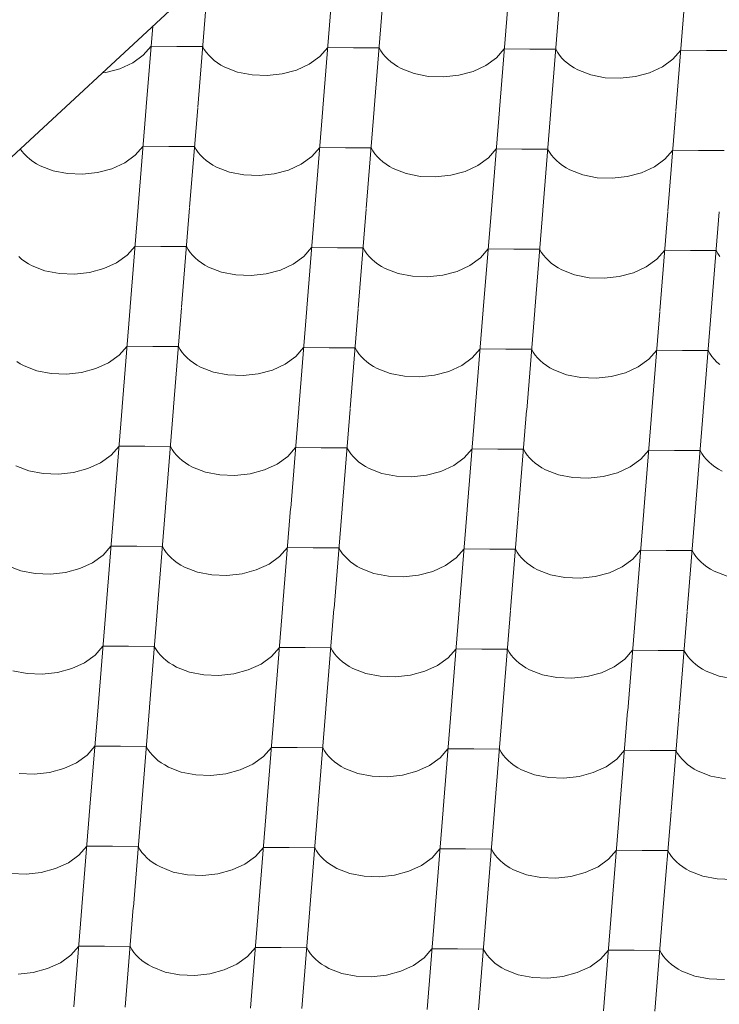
# Model space of a CAD drawing. Header units: millimetres. Extents: x -124639 to 133188, y -48358 to 76648.
# Tile 22 of 49: x 3142 to 3795, y 9013 to 9932. Entities that reach past the tile are written whole.
import ezdxf

# ---------------------------------------------------------------- set-up
doc = ezdxf.new("R2010")
doc.units = ezdxf.units.MM
doc.header["$MEASUREMENT"] = 0
doc.layers.add('Konstrukce - střechy a skořepiny', color=7, linetype='Continuous')
doc.layers.add('Výplně - Povrchové', color=7, linetype='Continuous')

# ---------------------------------------------------------------- blocks, each defined once
blk = doc.blocks.new('*X2')
at = {"layer": 'Výplně - Povrchové', "color": 7, "linetype": 'Continuous', "lineweight": 13}
for p, q in [((3315.56, 9943.16), (3308.09, 9850.22)), ((3432.28, 9942.27), (3424.8, 9849.32)), ((3480.21, 9941.9), (3472.73, 9848.96)), ((3596.92, 9941.01), (3589.44, 9848.06)), ((3644.85, 9940.64), (3637.38, 9847.69)), ((3761.56, 9939.75), (3754.09, 9846.8)), ((3266.22, 9925.98), (3260.16, 9850.59)), ((3257.38, 9898.91), (3264.71, 9907.27)), ((3288.68, 9907.08), (3264.71, 9907.27)), ((3312.65, 9906.9), (3288.68, 9907.08)), ((3312.65, 9906.9), (3314.24, 9904.09)), ((3314.24, 9904.09), (3316.14, 9901.37)), ((3422.03, 9897.65), (3429.36, 9906.01)), ((3453.32, 9905.82), (3429.36, 9906.01)), ((3477.29, 9905.64), (3453.32, 9905.82)), ((3477.29, 9905.64), (3478.89, 9902.82)), ((3478.89, 9902.82), (3480.78, 9900.1)), ((3586.67, 9896.39), (3594, 9904.75)), ((3617.97, 9904.56), (3594, 9904.75)), ((3641.94, 9904.38), (3617.97, 9904.56)), ((3641.94, 9904.38), (3643.53, 9901.56)), ((3751.32, 9895.12), (3758.65, 9903.48)), ((3782.61, 9903.3), (3758.65, 9903.48)), ((3806.58, 9903.12), (3782.61, 9903.3)), ((3247.52, 9891.79), (3257.38, 9898.91)), ((3316.14, 9901.37), (3318.33, 9898.75)), ((3318.33, 9898.75), (3320.81, 9896.26)), ((3320.81, 9896.26), (3323.56, 9893.9)), ((3323.56, 9893.9), (3326.56, 9891.7)), ((3412.16, 9890.53), (3422.03, 9897.65)), ((3480.78, 9900.1), (3482.98, 9897.49)), ((3482.98, 9897.49), (3485.46, 9895)), ((3485.46, 9895), (3488.2, 9892.64)), ((3576.81, 9889.26), (3586.67, 9896.39)), ((3643.53, 9901.56), (3645.43, 9898.84)), ((3645.43, 9898.84), (3647.62, 9896.23)), ((3647.62, 9896.23), (3650.1, 9893.74)), ((3650.1, 9893.74), (3652.85, 9891.38)), ((3741.45, 9888), (3751.32, 9895.12)), ((3222.28, 9882.63), (3235.61, 9886.27)), ((3235.61, 9886.27), (3247.52, 9891.79)), ((3326.56, 9891.7), (3329.8, 9889.64)), ((3329.8, 9889.64), (3333.27, 9887.76)), ((3333.27, 9887.76), (3345.31, 9883.08)), ((3386.93, 9881.37), (3400.26, 9885.01)), ((3400.26, 9885.01), (3412.16, 9890.53)), ((3488.2, 9892.64), (3491.2, 9890.43)), ((3491.2, 9890.43), (3494.45, 9888.38)), ((3494.45, 9888.38), (3497.91, 9886.5)), ((3497.91, 9886.5), (3509.96, 9881.82)), ((3564.9, 9883.75), (3576.81, 9889.26)), ((3652.85, 9891.38), (3655.85, 9889.17)), ((3655.85, 9889.17), (3659.09, 9887.12)), ((3659.09, 9887.12), (3662.56, 9885.24)), ((3662.56, 9885.24), (3674.6, 9880.56)), ((3729.55, 9882.48), (3741.45, 9888)), ((3219.09, 9882.28), (3222.28, 9882.63)), ((3345.31, 9883.08), (3358.74, 9880.38)), ((3358.74, 9880.38), (3372.85, 9879.8)), ((3372.85, 9879.8), (3386.93, 9881.37)), ((3509.96, 9881.82), (3523.38, 9879.12)), ((3523.38, 9879.12), (3537.49, 9878.54)), ((3537.49, 9878.54), (3551.57, 9880.11)), ((3551.57, 9880.11), (3564.9, 9883.75)), ((3674.6, 9880.56), (3688.02, 9877.86)), ((3688.02, 9877.86), (3702.14, 9877.28)), ((3702.14, 9877.28), (3716.22, 9878.85)), ((3716.22, 9878.85), (3729.55, 9882.48)), ((3260.13, 9850.25), (3252.65, 9757.3)), ((3308.06, 9849.88), (3300.58, 9756.94)), ((3424.77, 9848.99), (3417.3, 9756.04)), ((3472.7, 9848.62), (3465.23, 9755.68)), ((3589.42, 9847.73), (3581.94, 9754.78)), ((3637.35, 9847.36), (3629.87, 9754.41)), ((3754.06, 9846.46), (3746.59, 9753.52)), ((3142.6, 9811.35), (3143.99, 9809.35)), ((3249.88, 9805.63), (3257.21, 9813.99)), ((3281.18, 9813.8), (3257.21, 9813.99)), ((3305.14, 9813.62), (3281.18, 9813.8)), ((3305.14, 9813.62), (3306.74, 9810.81)), ((3306.74, 9810.81), (3308.64, 9808.08)), ((3414.53, 9804.37), (3421.86, 9812.73)), ((3445.82, 9812.54), (3421.86, 9812.73)), ((3469.79, 9812.36), (3445.82, 9812.54)), ((3469.79, 9812.36), (3471.38, 9809.54)), ((3579.17, 9803.1), (3586.5, 9811.46)), ((3610.47, 9811.28), (3586.5, 9811.46)), ((3634.43, 9811.1), (3610.47, 9811.28)), ((3634.43, 9811.1), (3636.03, 9808.28)), ((3143.99, 9809.35), (3146.19, 9806.73)), ((3146.19, 9806.73), (3148.66, 9804.24)), ((3148.66, 9804.24), (3151.41, 9801.89)), ((3151.41, 9801.89), (3154.41, 9799.68)), ((3240.01, 9798.51), (3249.88, 9805.63)), ((3308.64, 9808.08), (3310.83, 9805.47)), ((3310.83, 9805.47), (3313.31, 9802.98)), ((3313.31, 9802.98), (3316.05, 9800.62)), ((3404.66, 9797.25), (3414.53, 9804.37)), ((3471.38, 9809.54), (3473.28, 9806.82)), ((3473.28, 9806.82), (3475.48, 9804.21)), ((3475.48, 9804.21), (3477.95, 9801.72)), ((3477.95, 9801.72), (3480.7, 9799.36)), ((3569.3, 9795.98), (3579.17, 9803.1)), ((3636.03, 9808.28), (3637.93, 9805.56)), ((3637.93, 9805.56), (3640.12, 9802.95)), ((3640.12, 9802.95), (3642.6, 9800.46)), ((3733.95, 9794.72), (3743.82, 9801.84)), ((3743.82, 9801.84), (3751.15, 9810.2)), ((3775.11, 9810.02), (3751.15, 9810.2)), ((3799.08, 9809.84), (3775.11, 9810.02)), ((3154.41, 9799.68), (3157.65, 9797.63)), ((3157.65, 9797.63), (3161.12, 9795.74)), ((3161.12, 9795.74), (3173.17, 9791.06)), ((3214.78, 9789.35), (3228.11, 9792.99)), ((3228.11, 9792.99), (3240.01, 9798.51)), ((3316.05, 9800.62), (3319.06, 9798.41)), ((3319.06, 9798.41), (3322.3, 9796.36)), ((3322.3, 9796.36), (3325.76, 9794.48)), ((3325.76, 9794.48), (3337.81, 9789.8)), ((3392.75, 9791.73), (3404.66, 9797.25)), ((3480.7, 9799.36), (3483.7, 9797.15)), ((3483.7, 9797.15), (3486.94, 9795.1)), ((3486.94, 9795.1), (3490.41, 9793.22)), ((3490.41, 9793.22), (3502.46, 9788.54)), ((3557.4, 9790.46), (3569.3, 9795.98)), ((3642.6, 9800.46), (3645.34, 9798.1)), ((3645.34, 9798.1), (3648.35, 9795.89)), ((3648.35, 9795.89), (3651.59, 9793.84)), ((3651.59, 9793.84), (3655.05, 9791.96)), ((3655.05, 9791.96), (3667.1, 9787.28)), ((3722.04, 9789.2), (3733.95, 9794.72)), ((3173.17, 9791.06), (3186.59, 9788.36)), ((3186.59, 9788.36), (3200.7, 9787.78)), ((3200.7, 9787.78), (3214.78, 9789.35)), ((3337.81, 9789.8), (3351.23, 9787.1)), ((3351.23, 9787.1), (3365.34, 9786.52)), ((3365.34, 9786.52), (3379.42, 9788.09)), ((3379.42, 9788.09), (3392.75, 9791.73)), ((3502.46, 9788.54), (3515.88, 9785.84)), ((3515.88, 9785.84), (3529.99, 9785.26)), ((3529.99, 9785.26), (3544.07, 9786.83)), ((3544.07, 9786.83), (3557.4, 9790.46)), ((3667.1, 9787.28), (3680.52, 9784.58)), ((3680.52, 9784.58), (3694.63, 9784)), ((3694.63, 9784), (3708.71, 9785.57)), ((3708.71, 9785.57), (3722.04, 9789.2)), ((3252.63, 9756.97), (3245.15, 9664.02)), ((3300.56, 9756.6), (3293.08, 9663.66)), ((3417.27, 9755.71), (3409.8, 9662.76)), ((3465.2, 9755.34), (3457.73, 9662.39)), ((3581.92, 9754.45), (3574.44, 9661.5)), ((3629.85, 9754.08), (3622.37, 9661.13)), ((3746.56, 9753.18), (3739.09, 9660.24)), ((3794.49, 9752.82), (3787.02, 9659.87)), ((3242.38, 9712.35), (3249.71, 9720.71)), ((3273.68, 9720.52), (3249.71, 9720.71)), ((3297.64, 9720.34), (3273.68, 9720.52)), ((3297.64, 9720.34), (3299.24, 9717.52)), ((3407.02, 9711.09), (3414.35, 9719.45)), ((3438.32, 9719.26), (3414.35, 9719.45)), ((3462.29, 9719.08), (3438.32, 9719.26)), ((3462.29, 9719.08), (3463.88, 9716.26)), ((3141.16, 9710.96), (3143.91, 9708.6)), ((3232.51, 9705.23), (3242.38, 9712.35)), ((3299.24, 9717.52), (3301.14, 9714.8)), ((3301.14, 9714.8), (3303.33, 9712.19)), ((3303.33, 9712.19), (3305.81, 9709.7)), ((3305.81, 9709.7), (3308.55, 9707.34)), ((3397.16, 9703.96), (3407.02, 9711.09)), ((3463.88, 9716.26), (3465.78, 9713.54)), ((3465.78, 9713.54), (3467.97, 9710.93)), ((3467.97, 9710.93), (3470.45, 9708.44)), ((3561.8, 9702.7), (3571.67, 9709.82)), ((3571.67, 9709.82), (3579, 9718.18)), ((3602.97, 9718), (3579, 9718.18)), ((3626.93, 9717.82), (3602.97, 9718)), ((3626.93, 9717.82), (3628.53, 9715)), ((3628.53, 9715), (3630.43, 9712.28)), ((3630.43, 9712.28), (3632.62, 9709.67)), ((3632.62, 9709.67), (3635.1, 9707.18)), ((3736.31, 9708.56), (3743.64, 9716.92)), ((3767.61, 9716.74), (3743.64, 9716.92)), ((3791.58, 9716.55), (3767.61, 9716.74)), ((3791.58, 9716.55), (3793.17, 9713.74)), ((3793.17, 9713.74), (3795.07, 9711.02)), ((3143.91, 9708.6), (3146.91, 9706.4)), ((3146.91, 9706.4), (3150.15, 9704.34)), ((3150.15, 9704.34), (3153.62, 9702.46)), ((3153.62, 9702.46), (3165.66, 9697.78)), ((3220.61, 9699.71), (3232.51, 9705.23)), ((3308.55, 9707.34), (3311.55, 9705.13)), ((3311.55, 9705.13), (3314.8, 9703.08)), ((3314.8, 9703.08), (3318.26, 9701.2)), ((3318.26, 9701.2), (3330.31, 9696.52)), ((3385.25, 9698.45), (3397.16, 9703.96)), ((3470.45, 9708.44), (3473.2, 9706.08)), ((3473.2, 9706.08), (3476.2, 9703.87)), ((3476.2, 9703.87), (3479.44, 9701.82)), ((3479.44, 9701.82), (3482.91, 9699.94)), ((3549.9, 9697.18), (3561.8, 9702.7)), ((3635.1, 9707.18), (3637.84, 9704.82)), ((3637.84, 9704.82), (3640.84, 9702.61)), ((3640.84, 9702.61), (3644.09, 9700.56)), ((3644.09, 9700.56), (3647.55, 9698.68)), ((3714.54, 9695.92), (3726.45, 9701.44)), ((3726.45, 9701.44), (3736.31, 9708.56)), ((3165.66, 9697.78), (3179.09, 9695.08)), ((3179.09, 9695.08), (3193.2, 9694.5)), ((3193.2, 9694.5), (3207.28, 9696.07)), ((3207.28, 9696.07), (3220.61, 9699.71)), ((3330.31, 9696.52), (3343.73, 9693.82)), ((3343.73, 9693.82), (3357.84, 9693.24)), ((3357.84, 9693.24), (3371.92, 9694.81)), ((3371.92, 9694.81), (3385.25, 9698.45)), ((3482.91, 9699.94), (3494.95, 9695.26)), ((3494.95, 9695.26), (3508.38, 9692.56)), ((3508.38, 9692.56), (3522.49, 9691.98)), ((3522.49, 9691.98), (3536.57, 9693.55)), ((3536.57, 9693.55), (3549.9, 9697.18)), ((3647.55, 9698.68), (3659.6, 9694)), ((3659.6, 9694), (3673.02, 9691.3)), ((3673.02, 9691.3), (3687.13, 9690.72)), ((3687.13, 9690.72), (3701.21, 9692.29)), ((3701.21, 9692.29), (3714.54, 9695.92)), ((3245.12, 9663.69), (3237.65, 9570.74)), ((3293.06, 9663.32), (3285.58, 9570.38)), ((3409.77, 9662.43), (3402.29, 9569.48)), ((3457.7, 9662.06), (3450.23, 9569.11)), ((3574.41, 9661.16), (3566.94, 9568.22)), ((3622.35, 9660.8), (3614.87, 9567.85)), ((3739.06, 9659.9), (3731.58, 9566.96)), ((3786.99, 9659.54), (3779.52, 9566.59)), ((3234.88, 9619.07), (3242.21, 9627.43)), ((3266.17, 9627.24), (3242.21, 9627.43)), ((3290.14, 9627.06), (3266.17, 9627.24)), ((3290.14, 9627.06), (3291.73, 9624.24)), ((3225.01, 9611.95), (3234.88, 9619.07)), ((3291.73, 9624.24), (3293.63, 9621.52)), ((3293.63, 9621.52), (3295.83, 9618.91)), ((3295.83, 9618.91), (3298.3, 9616.42)), ((3389.65, 9610.68), (3399.52, 9617.8)), ((3399.52, 9617.8), (3406.85, 9626.16)), ((3430.82, 9625.98), (3406.85, 9626.16)), ((3454.78, 9625.8), (3430.82, 9625.98)), ((3454.78, 9625.8), (3456.38, 9622.98)), ((3456.38, 9622.98), (3458.28, 9620.26)), ((3458.28, 9620.26), (3460.47, 9617.65)), ((3460.47, 9617.65), (3462.95, 9615.16)), ((3564.17, 9616.54), (3571.5, 9624.9)), ((3595.46, 9624.72), (3571.5, 9624.9)), ((3619.43, 9624.54), (3595.46, 9624.72)), ((3619.43, 9624.54), (3621.02, 9621.72)), ((3621.02, 9621.72), (3622.92, 9619)), ((3622.92, 9619), (3625.12, 9616.39)), ((3728.81, 9615.28), (3736.14, 9623.64)), ((3760.11, 9623.46), (3736.14, 9623.64)), ((3784.07, 9623.27), (3760.11, 9623.46)), ((3784.07, 9623.27), (3785.67, 9620.46)), ((3785.67, 9620.46), (3787.57, 9617.74)), ((3787.57, 9617.74), (3789.76, 9615.13)), ((3139.41, 9613.11), (3142.65, 9611.06)), ((3142.65, 9611.06), (3146.11, 9609.18)), ((3146.11, 9609.18), (3158.16, 9604.5)), ((3213.11, 9606.43), (3225.01, 9611.95)), ((3298.3, 9616.42), (3301.05, 9614.06)), ((3301.05, 9614.06), (3304.05, 9611.85)), ((3304.05, 9611.85), (3307.29, 9609.8)), ((3307.29, 9609.8), (3310.76, 9607.92)), ((3377.75, 9605.16), (3389.65, 9610.68)), ((3462.95, 9615.16), (3465.7, 9612.8)), ((3465.7, 9612.8), (3468.7, 9610.59)), ((3468.7, 9610.59), (3471.94, 9608.54)), ((3471.94, 9608.54), (3475.4, 9606.66)), ((3542.4, 9603.9), (3554.3, 9609.42)), ((3554.3, 9609.42), (3564.17, 9616.54)), ((3625.12, 9616.39), (3627.59, 9613.9)), ((3627.59, 9613.9), (3630.34, 9611.54)), ((3630.34, 9611.54), (3633.34, 9609.33)), ((3633.34, 9609.33), (3636.58, 9607.28)), ((3718.94, 9608.16), (3728.81, 9615.28)), ((3789.76, 9615.13), (3792.24, 9612.63)), ((3792.24, 9612.63), (3794.98, 9610.28)), ((3158.16, 9604.5), (3171.58, 9601.8)), ((3171.58, 9601.8), (3185.69, 9601.22)), ((3185.69, 9601.22), (3199.77, 9602.79)), ((3199.77, 9602.79), (3213.11, 9606.43)), ((3310.76, 9607.92), (3322.81, 9603.24)), ((3322.81, 9603.24), (3336.23, 9600.54)), ((3336.23, 9600.54), (3350.34, 9599.96)), ((3350.34, 9599.96), (3364.42, 9601.53)), ((3364.42, 9601.53), (3377.75, 9605.16)), ((3475.4, 9606.66), (3487.45, 9601.98)), ((3487.45, 9601.98), (3500.87, 9599.28)), ((3500.87, 9599.28), (3514.98, 9598.7)), ((3514.98, 9598.7), (3529.06, 9600.27)), ((3529.06, 9600.27), (3542.4, 9603.9)), ((3636.58, 9607.28), (3640.05, 9605.4)), ((3640.05, 9605.4), (3652.1, 9600.72)), ((3652.1, 9600.72), (3665.52, 9598.02)), ((3679.63, 9597.44), (3693.71, 9599)), ((3693.71, 9599), (3707.04, 9602.64)), ((3707.04, 9602.64), (3718.94, 9608.16)), ((3665.52, 9598.02), (3679.63, 9597.44)), ((3237.62, 9570.41), (3230.15, 9477.46)), ((3285.55, 9570.04), (3278.08, 9477.09)), ((3402.27, 9569.15), (3394.79, 9476.2)), ((3450.2, 9568.78), (3442.72, 9475.83)), ((3566.91, 9567.88), (3559.44, 9474.94)), ((3614.84, 9567.52), (3607.37, 9474.57)), ((3731.56, 9566.62), (3724.08, 9473.68)), ((3779.49, 9566.25), (3772.01, 9473.31)), ((3217.51, 9518.66), (3227.37, 9525.79)), ((3227.37, 9525.79), (3234.71, 9534.14)), ((3258.67, 9533.96), (3234.71, 9534.14)), ((3282.64, 9533.78), (3258.67, 9533.96)), ((3282.64, 9533.78), (3284.23, 9530.96)), ((3284.23, 9530.96), (3286.13, 9528.24)), ((3286.13, 9528.24), (3288.32, 9525.63)), ((3288.32, 9525.63), (3290.8, 9523.14)), ((3392.02, 9524.52), (3399.35, 9532.88)), ((3423.32, 9532.7), (3399.35, 9532.88)), ((3447.28, 9532.52), (3423.32, 9532.7)), ((3447.28, 9532.52), (3448.88, 9529.7)), ((3448.88, 9529.7), (3450.78, 9526.98)), ((3450.78, 9526.98), (3452.97, 9524.37)), ((3556.66, 9523.26), (3563.99, 9531.62)), ((3587.96, 9531.44), (3563.99, 9531.62)), ((3611.93, 9531.25), (3587.96, 9531.44)), ((3611.93, 9531.25), (3613.52, 9528.44)), ((3613.52, 9528.44), (3615.42, 9525.72)), ((3615.42, 9525.72), (3617.61, 9523.11)), ((3721.31, 9522), (3728.64, 9530.36)), ((3752.61, 9530.18), (3728.64, 9530.36)), ((3776.57, 9529.99), (3752.61, 9530.18)), ((3776.57, 9529.99), (3778.17, 9527.18)), ((3778.17, 9527.18), (3780.07, 9524.46)), ((3205.6, 9513.14), (3217.51, 9518.66)), ((3290.8, 9523.14), (3293.55, 9520.78)), ((3293.55, 9520.78), (3296.55, 9518.57)), ((3296.55, 9518.57), (3299.79, 9516.52)), ((3299.79, 9516.52), (3303.26, 9514.64)), ((3370.25, 9511.88), (3382.15, 9517.4)), ((3382.15, 9517.4), (3392.02, 9524.52)), ((3452.97, 9524.37), (3455.45, 9521.88)), ((3455.45, 9521.88), (3458.19, 9519.52)), ((3458.19, 9519.52), (3461.2, 9517.31)), ((3461.2, 9517.31), (3464.44, 9515.26)), ((3546.8, 9516.14), (3556.66, 9523.26)), ((3617.61, 9523.11), (3620.09, 9520.61)), ((3620.09, 9520.61), (3622.84, 9518.26)), ((3622.84, 9518.26), (3625.84, 9516.05)), ((3711.44, 9514.88), (3721.31, 9522)), ((3780.07, 9524.46), (3782.26, 9521.84)), ((3782.26, 9521.84), (3784.74, 9519.35)), ((3784.74, 9519.35), (3787.48, 9517)), ((3787.48, 9517), (3790.48, 9514.79)), ((3138.61, 9515.9), (3150.66, 9511.22)), ((3150.66, 9511.22), (3164.08, 9508.52)), ((3164.08, 9508.52), (3178.19, 9507.94)), ((3178.19, 9507.94), (3192.27, 9509.51)), ((3192.27, 9509.51), (3205.6, 9513.14)), ((3303.26, 9514.64), (3315.3, 9509.96)), ((3315.3, 9509.96), (3328.73, 9507.26)), ((3328.73, 9507.26), (3342.84, 9506.68)), ((3342.84, 9506.68), (3356.92, 9508.25)), ((3356.92, 9508.25), (3370.25, 9511.88)), ((3464.44, 9515.26), (3467.9, 9513.38)), ((3467.9, 9513.38), (3479.95, 9508.7)), ((3479.95, 9508.7), (3493.37, 9506)), ((3521.56, 9506.99), (3534.89, 9510.62)), ((3534.89, 9510.62), (3546.8, 9516.14)), ((3625.84, 9516.05), (3629.08, 9514)), ((3629.08, 9514), (3632.55, 9512.12)), ((3632.55, 9512.12), (3644.59, 9507.44)), ((3644.59, 9507.44), (3658.02, 9504.74)), ((3686.21, 9505.72), (3699.54, 9509.36)), ((3699.54, 9509.36), (3711.44, 9514.88)), ((3790.48, 9514.79), (3793.73, 9512.74)), ((3793.73, 9512.74), (3797.19, 9510.86)), ((3493.37, 9506), (3507.48, 9505.42)), ((3507.48, 9505.42), (3521.56, 9506.99)), ((3658.02, 9504.74), (3672.13, 9504.16)), ((3672.13, 9504.16), (3686.21, 9505.72)), ((3230.12, 9477.13), (3222.64, 9384.18)), ((3278.05, 9476.76), (3270.58, 9383.81)), ((3394.76, 9475.86), (3387.29, 9382.92)), ((3442.7, 9475.5), (3435.22, 9382.55)), ((3559.41, 9474.6), (3551.93, 9381.66)), ((3607.34, 9474.24), (3599.87, 9381.29)), ((3724.05, 9473.34), (3716.58, 9380.4)), ((3771.99, 9472.97), (3764.51, 9380.03)), ((3219.87, 9432.5), (3227.2, 9440.86)), ((3251.17, 9440.68), (3227.2, 9440.86)), ((3275.13, 9440.5), (3251.17, 9440.68)), ((3275.13, 9440.5), (3276.73, 9437.68)), ((3276.73, 9437.68), (3278.63, 9434.96)), ((3278.63, 9434.96), (3280.82, 9432.35)), ((3384.52, 9431.24), (3391.85, 9439.6)), ((3415.81, 9439.42), (3391.85, 9439.6)), ((3439.78, 9439.24), (3415.81, 9439.42)), ((3439.78, 9439.24), (3441.37, 9436.42)), ((3441.37, 9436.42), (3443.27, 9433.7)), ((3443.27, 9433.7), (3445.47, 9431.09)), ((3549.16, 9429.98), (3556.49, 9438.34)), ((3580.46, 9438.16), (3556.49, 9438.34)), ((3604.42, 9437.97), (3580.46, 9438.16)), ((3604.42, 9437.97), (3606.02, 9435.16)), ((3606.02, 9435.16), (3607.92, 9432.44)), ((3713.81, 9428.72), (3721.14, 9437.08)), ((3745.1, 9436.9), (3721.14, 9437.08)), ((3769.07, 9436.71), (3745.1, 9436.9)), ((3769.07, 9436.71), (3770.66, 9433.9)), ((3770.66, 9433.9), (3772.56, 9431.18)), ((3198.1, 9419.86), (3210, 9425.38)), ((3210, 9425.38), (3219.87, 9432.5)), ((3280.82, 9432.35), (3283.3, 9429.86)), ((3283.3, 9429.86), (3286.05, 9427.5)), ((3286.05, 9427.5), (3289.05, 9425.29)), ((3289.05, 9425.29), (3292.29, 9423.24)), ((3374.65, 9424.12), (3384.52, 9431.24)), ((3445.47, 9431.09), (3447.94, 9428.6)), ((3447.94, 9428.6), (3450.69, 9426.24)), ((3450.69, 9426.24), (3453.69, 9424.03)), ((3539.29, 9422.86), (3549.16, 9429.98)), ((3607.92, 9432.44), (3610.11, 9429.83)), ((3610.11, 9429.83), (3612.59, 9427.33)), ((3612.59, 9427.33), (3615.34, 9424.98)), ((3615.34, 9424.98), (3618.34, 9422.77)), ((3703.94, 9421.6), (3713.81, 9428.72)), ((3772.56, 9431.18), (3774.76, 9428.56)), ((3774.76, 9428.56), (3777.23, 9426.07)), ((3777.23, 9426.07), (3779.98, 9423.72)), ((3131.11, 9422.62), (3143.16, 9417.94)), ((3143.16, 9417.94), (3156.58, 9415.24)), ((3170.69, 9414.66), (3184.77, 9416.23)), ((3184.77, 9416.23), (3198.1, 9419.86)), ((3292.29, 9423.24), (3295.75, 9421.36)), ((3295.75, 9421.36), (3307.8, 9416.68)), ((3307.8, 9416.68), (3321.22, 9413.98)), ((3349.41, 9414.97), (3362.75, 9418.6)), ((3362.75, 9418.6), (3374.65, 9424.12)), ((3453.69, 9424.03), (3456.93, 9421.98)), ((3456.93, 9421.98), (3460.4, 9420.1)), ((3460.4, 9420.1), (3472.45, 9415.42)), ((3472.45, 9415.42), (3485.87, 9412.72)), ((3514.06, 9413.7), (3527.39, 9417.34)), ((3527.39, 9417.34), (3539.29, 9422.86)), ((3618.34, 9422.77), (3621.58, 9420.72)), ((3621.58, 9420.72), (3625.04, 9418.84)), ((3625.04, 9418.84), (3637.09, 9414.16)), ((3678.7, 9412.44), (3692.04, 9416.08)), ((3692.04, 9416.08), (3703.94, 9421.6)), ((3779.98, 9423.72), (3782.98, 9421.51)), ((3782.98, 9421.51), (3786.22, 9419.46)), ((3786.22, 9419.46), (3789.69, 9417.57)), ((3789.69, 9417.57), (3801.74, 9412.89)), ((3156.58, 9415.24), (3170.69, 9414.66)), ((3321.22, 9413.98), (3335.33, 9413.4)), ((3335.33, 9413.4), (3349.41, 9414.97)), ((3485.87, 9412.72), (3499.98, 9412.14)), ((3499.98, 9412.14), (3514.06, 9413.7)), ((3637.09, 9414.16), (3650.51, 9411.46)), ((3650.51, 9411.46), (3664.62, 9410.88)), ((3664.62, 9410.88), (3678.7, 9412.44)), ((3222.62, 9383.85), (3215.14, 9290.9)), ((3270.55, 9383.48), (3263.07, 9290.53)), ((3387.26, 9382.58), (3379.79, 9289.64)), ((3435.19, 9382.22), (3427.72, 9289.27)), ((3551.91, 9381.32), (3544.43, 9288.38)), ((3599.84, 9380.95), (3592.36, 9288.01)), ((3716.55, 9380.06), (3709.08, 9287.12)), ((3764.48, 9379.69), (3757.01, 9286.75)), ((3212.37, 9339.22), (3219.7, 9347.58)), ((3243.67, 9347.4), (3219.7, 9347.58)), ((3267.63, 9347.22), (3243.67, 9347.4)), ((3267.63, 9347.22), (3269.23, 9344.4)), ((3269.23, 9344.4), (3271.13, 9341.68)), ((3377.02, 9337.96), (3384.35, 9346.32)), ((3408.31, 9346.14), (3384.35, 9346.32)), ((3432.28, 9345.95), (3408.31, 9346.14)), ((3432.28, 9345.95), (3433.87, 9343.14)), ((3433.87, 9343.14), (3435.77, 9340.42)), ((3541.66, 9336.7), (3548.99, 9345.06)), ((3572.96, 9344.88), (3548.99, 9345.06)), ((3596.92, 9344.69), (3572.96, 9344.88)), ((3596.92, 9344.69), (3598.52, 9341.88)), ((3598.52, 9341.88), (3600.42, 9339.16)), ((3706.31, 9335.44), (3713.64, 9343.8)), ((3737.6, 9343.61), (3713.64, 9343.8)), ((3761.57, 9343.43), (3737.6, 9343.61)), ((3761.57, 9343.43), (3763.16, 9340.62)), ((3202.5, 9332.1), (3212.37, 9339.22)), ((3271.13, 9341.68), (3273.32, 9339.07)), ((3273.32, 9339.07), (3275.8, 9336.58)), ((3275.8, 9336.58), (3278.54, 9334.22)), ((3278.54, 9334.22), (3281.55, 9332.01)), ((3367.15, 9330.84), (3377.02, 9337.96)), ((3435.77, 9340.42), (3437.97, 9337.81)), ((3437.97, 9337.81), (3440.44, 9335.31)), ((3440.44, 9335.31), (3443.19, 9332.96)), ((3443.19, 9332.96), (3446.19, 9330.75)), ((3531.79, 9329.58), (3541.66, 9336.7)), ((3600.42, 9339.16), (3602.61, 9336.54)), ((3602.61, 9336.54), (3605.09, 9334.05)), ((3605.09, 9334.05), (3607.83, 9331.7)), ((3696.44, 9328.32), (3706.31, 9335.44)), ((3763.16, 9340.62), (3765.06, 9337.9)), ((3765.06, 9337.9), (3767.26, 9335.28)), ((3767.26, 9335.28), (3769.73, 9332.79)), ((3769.73, 9332.79), (3772.48, 9330.43)), ((3135.66, 9324.66), (3149.08, 9321.96)), ((3177.27, 9322.95), (3190.6, 9326.58)), ((3190.6, 9326.58), (3202.5, 9332.1)), ((3281.55, 9332.01), (3284.79, 9329.96)), ((3284.79, 9329.96), (3288.25, 9328.08)), ((3288.25, 9328.08), (3300.3, 9323.4)), ((3341.91, 9321.69), (3355.24, 9325.32)), ((3355.24, 9325.32), (3367.15, 9330.84)), ((3446.19, 9330.75), (3449.43, 9328.7)), ((3449.43, 9328.7), (3452.9, 9326.82)), ((3452.9, 9326.82), (3464.95, 9322.14)), ((3506.56, 9320.42), (3519.89, 9324.06)), ((3519.89, 9324.06), (3531.79, 9329.58)), ((3607.83, 9331.7), (3610.84, 9329.49)), ((3610.84, 9329.49), (3614.08, 9327.44)), ((3614.08, 9327.44), (3617.54, 9325.56)), ((3617.54, 9325.56), (3629.59, 9320.87)), ((3684.53, 9322.8), (3696.44, 9328.32)), ((3772.48, 9330.43), (3775.48, 9328.23)), ((3775.48, 9328.23), (3778.72, 9326.17)), ((3778.72, 9326.17), (3782.19, 9324.29)), ((3782.19, 9324.29), (3794.24, 9319.61)), ((3149.08, 9321.96), (3163.19, 9321.38)), ((3163.19, 9321.38), (3177.27, 9322.95)), ((3300.3, 9323.4), (3313.72, 9320.7)), ((3313.72, 9320.7), (3327.83, 9320.12)), ((3327.83, 9320.12), (3341.91, 9321.69)), ((3464.95, 9322.14), (3478.37, 9319.44)), ((3478.37, 9319.44), (3492.48, 9318.86)), ((3492.48, 9318.86), (3506.56, 9320.42)), ((3629.59, 9320.87), (3643.01, 9318.17)), ((3643.01, 9318.17), (3657.12, 9317.59)), ((3657.12, 9317.59), (3671.2, 9319.16)), ((3671.2, 9319.16), (3684.53, 9322.8)), ((3794.24, 9319.61), (3807.66, 9316.91)), ((3215.12, 9290.56), (3207.64, 9197.62)), ((3263.05, 9290.2), (3255.57, 9197.25)), ((3379.76, 9289.3), (3372.28, 9196.36)), ((3427.69, 9288.94), (3420.22, 9195.99)), ((3544.4, 9288.04), (3536.93, 9195.1)), ((3592.34, 9287.67), (3584.86, 9194.73)), ((3709.05, 9286.78), (3701.57, 9193.83)), ((3756.98, 9286.41), (3749.51, 9193.47)), ((3204.87, 9245.94), (3212.2, 9254.3)), ((3236.16, 9254.12), (3212.2, 9254.3)), ((3260.13, 9253.93), (3236.16, 9254.12)), ((3260.13, 9253.93), (3261.73, 9251.12)), ((3261.73, 9251.12), (3263.62, 9248.4)), ((3369.51, 9244.68), (3376.84, 9253.04)), ((3400.81, 9252.86), (3376.84, 9253.04)), ((3424.78, 9252.67), (3400.81, 9252.86)), ((3424.78, 9252.67), (3426.37, 9249.86)), ((3534.16, 9243.42), (3541.49, 9251.78)), ((3565.45, 9251.6), (3541.49, 9251.78)), ((3589.42, 9251.41), (3565.45, 9251.6)), ((3589.42, 9251.41), (3591.02, 9248.6)), ((3698.8, 9242.16), (3706.13, 9250.52)), ((3730.1, 9250.33), (3706.13, 9250.52)), ((3754.07, 9250.15), (3730.1, 9250.33)), ((3754.07, 9250.15), (3755.66, 9247.34)), ((3195, 9238.82), (3204.87, 9245.94)), ((3263.62, 9248.4), (3265.82, 9245.79)), ((3265.82, 9245.79), (3268.29, 9243.3)), ((3268.29, 9243.3), (3271.04, 9240.94)), ((3271.04, 9240.94), (3274.04, 9238.73)), ((3359.64, 9237.56), (3369.51, 9244.68)), ((3426.37, 9249.86), (3428.27, 9247.14)), ((3428.27, 9247.14), (3430.46, 9244.52)), ((3430.46, 9244.52), (3432.94, 9242.03)), ((3432.94, 9242.03), (3435.69, 9239.68)), ((3524.29, 9236.3), (3534.16, 9243.42)), ((3591.02, 9248.6), (3592.91, 9245.88)), ((3592.91, 9245.88), (3595.11, 9243.26)), ((3595.11, 9243.26), (3597.58, 9240.77)), ((3597.58, 9240.77), (3600.33, 9238.42)), ((3688.93, 9235.04), (3698.8, 9242.16)), ((3755.66, 9247.34), (3757.56, 9244.61)), ((3757.56, 9244.61), (3759.75, 9242)), ((3759.75, 9242), (3762.23, 9239.51)), ((3169.77, 9229.67), (3183.1, 9233.3)), ((3183.1, 9233.3), (3195, 9238.82)), ((3274.04, 9238.73), (3277.29, 9236.68)), ((3277.29, 9236.68), (3280.75, 9234.8)), ((3280.75, 9234.8), (3292.8, 9230.12)), ((3334.41, 9228.4), (3347.74, 9232.04)), ((3347.74, 9232.04), (3359.64, 9237.56)), ((3435.69, 9239.68), (3438.69, 9237.47)), ((3438.69, 9237.47), (3441.93, 9235.42)), ((3441.93, 9235.42), (3445.4, 9233.54)), ((3445.4, 9233.54), (3457.44, 9228.86)), ((3512.39, 9230.78), (3524.29, 9236.3)), ((3600.33, 9238.42), (3603.33, 9236.21)), ((3603.33, 9236.21), (3606.58, 9234.16)), ((3606.58, 9234.16), (3610.04, 9232.27)), ((3610.04, 9232.27), (3622.09, 9227.59)), ((3677.03, 9229.52), (3688.93, 9235.04)), ((3762.23, 9239.51), (3764.98, 9237.15)), ((3764.98, 9237.15), (3767.98, 9234.94)), ((3767.98, 9234.94), (3771.22, 9232.89)), ((3771.22, 9232.89), (3774.68, 9231.01)), ((3141.57, 9228.68), (3155.69, 9228.1)), ((3155.69, 9228.1), (3169.77, 9229.67)), ((3292.8, 9230.12), (3306.22, 9227.42)), ((3306.22, 9227.42), (3320.33, 9226.84)), ((3320.33, 9226.84), (3334.41, 9228.4)), ((3457.44, 9228.86), (3470.86, 9226.16)), ((3470.86, 9226.16), (3484.97, 9225.57)), ((3484.97, 9225.57), (3499.05, 9227.14)), ((3499.05, 9227.14), (3512.39, 9230.78)), ((3622.09, 9227.59), (3635.51, 9224.89)), ((3635.51, 9224.89), (3649.62, 9224.31)), ((3649.62, 9224.31), (3663.7, 9225.88)), ((3663.7, 9225.88), (3677.03, 9229.52)), ((3774.68, 9231.01), (3786.73, 9226.33)), ((3786.73, 9226.33), (3800.15, 9223.63)), ((3207.61, 9197.28), (3200.14, 9104.34)), ((3255.54, 9196.92), (3248.07, 9103.97)), ((3372.26, 9196.02), (3364.78, 9103.08)), ((3420.19, 9195.65), (3412.71, 9102.71)), ((3536.9, 9194.76), (3529.43, 9101.81)), ((3584.83, 9194.39), (3577.36, 9101.45)), ((3701.55, 9193.5), (3694.07, 9100.55)), ((3749.48, 9193.13), (3742, 9100.19)), ((3197.37, 9152.66), (3204.7, 9161.02)), ((3228.66, 9160.84), (3204.7, 9161.02)), ((3252.63, 9160.65), (3228.66, 9160.84)), ((3252.63, 9160.65), (3254.22, 9157.84)), ((3362.01, 9151.4), (3369.34, 9159.76)), ((3393.31, 9159.58), (3369.34, 9159.76)), ((3417.27, 9159.39), (3393.31, 9159.58)), ((3417.27, 9159.39), (3418.87, 9156.58)), ((3526.66, 9150.14), (3533.99, 9158.5)), ((3557.95, 9158.31), (3533.99, 9158.5)), ((3581.92, 9158.13), (3557.95, 9158.31)), ((3581.92, 9158.13), (3583.51, 9155.32)), ((3187.5, 9145.54), (3197.37, 9152.66)), ((3254.22, 9157.84), (3256.12, 9155.12)), ((3256.12, 9155.12), (3258.32, 9152.51)), ((3258.32, 9152.51), (3260.79, 9150.01)), ((3260.79, 9150.01), (3263.54, 9147.66)), ((3352.14, 9144.28), (3362.01, 9151.4)), ((3418.87, 9156.58), (3420.77, 9153.86)), ((3420.77, 9153.86), (3422.96, 9151.24)), ((3422.96, 9151.24), (3425.44, 9148.75)), ((3516.79, 9143.02), (3526.66, 9150.14)), ((3583.51, 9155.32), (3585.41, 9152.6)), ((3585.41, 9152.6), (3587.61, 9149.98)), ((3587.61, 9149.98), (3590.08, 9147.49)), ((3691.3, 9148.88), (3698.63, 9157.24)), ((3722.6, 9157.05), (3698.63, 9157.24)), ((3746.56, 9156.87), (3722.6, 9157.05)), ((3746.56, 9156.87), (3748.16, 9154.05)), ((3748.16, 9154.05), (3750.06, 9151.33)), ((3750.06, 9151.33), (3752.25, 9148.72)), ((3162.26, 9136.38), (3175.59, 9140.02)), ((3175.59, 9140.02), (3187.5, 9145.54)), ((3263.54, 9147.66), (3266.54, 9145.45)), ((3266.54, 9145.45), (3269.78, 9143.4)), ((3269.78, 9143.4), (3273.25, 9141.52)), ((3273.25, 9141.52), (3285.3, 9136.84)), ((3340.24, 9138.76), (3352.14, 9144.28)), ((3425.44, 9148.75), (3428.18, 9146.4)), ((3428.18, 9146.4), (3431.19, 9144.19)), ((3431.19, 9144.19), (3434.43, 9142.14)), ((3434.43, 9142.14), (3437.89, 9140.25)), ((3437.89, 9140.25), (3449.94, 9135.57)), ((3504.88, 9137.5), (3516.79, 9143.02)), ((3590.08, 9147.49), (3592.83, 9145.13)), ((3592.83, 9145.13), (3595.83, 9142.93)), ((3595.83, 9142.93), (3599.07, 9140.87)), ((3599.07, 9140.87), (3602.54, 9138.99)), ((3669.53, 9136.24), (3681.43, 9141.76)), ((3681.43, 9141.76), (3691.3, 9148.88)), ((3752.25, 9148.72), (3754.73, 9146.23)), ((3754.73, 9146.23), (3757.47, 9143.87)), ((3757.47, 9143.87), (3760.48, 9141.66)), ((3760.48, 9141.66), (3763.72, 9139.61)), ((3134.07, 9135.4), (3148.18, 9134.82)), ((3148.18, 9134.82), (3162.26, 9136.38)), ((3285.3, 9136.84), (3298.72, 9134.14)), ((3298.72, 9134.14), (3312.83, 9133.56)), ((3312.83, 9133.56), (3326.91, 9135.12)), ((3326.91, 9135.12), (3340.24, 9138.76)), ((3449.94, 9135.57), (3463.36, 9132.87)), ((3463.36, 9132.87), (3477.47, 9132.29)), ((3477.47, 9132.29), (3491.55, 9133.86)), ((3491.55, 9133.86), (3504.88, 9137.5)), ((3602.54, 9138.99), (3614.59, 9134.31)), ((3614.59, 9134.31), (3628.01, 9131.61)), ((3628.01, 9131.61), (3642.12, 9131.03)), ((3642.12, 9131.03), (3656.2, 9132.6)), ((3656.2, 9132.6), (3669.53, 9136.24)), ((3763.72, 9139.61), (3767.18, 9137.73)), ((3767.18, 9137.73), (3779.23, 9133.05)), ((3779.23, 9133.05), (3792.65, 9130.35)), ((3792.65, 9130.35), (3806.76, 9129.77)), ((3200.11, 9104), (3192.64, 9011.06)), ((3248.04, 9103.64), (3240.57, 9010.69)), ((3364.76, 9102.74), (3357.28, 9009.8)), ((3412.69, 9102.37), (3405.21, 9009.43)), ((3529.4, 9101.48), (3521.93, 9008.53)), ((3577.33, 9101.11), (3569.86, 9008.17)), ((3694.05, 9100.22), (3686.57, 9007.27)), ((3741.98, 9099.85), (3734.5, 9006.91)), ((3189.86, 9059.38), (3197.19, 9067.74)), ((3221.16, 9067.56), (3197.19, 9067.74)), ((3245.13, 9067.37), (3221.16, 9067.56)), ((3245.13, 9067.37), (3246.72, 9064.56)), ((3354.51, 9058.12), (3361.84, 9066.48)), ((3385.81, 9066.3), (3361.84, 9066.48)), ((3409.77, 9066.11), (3385.81, 9066.3)), ((3180, 9052.26), (3189.86, 9059.38)), ((3246.72, 9064.56), (3248.62, 9061.84)), ((3248.62, 9061.84), (3250.81, 9059.22)), ((3250.81, 9059.22), (3253.29, 9056.73)), ((3344.64, 9051), (3354.51, 9058.12)), ((3409.77, 9066.11), (3411.37, 9063.3)), ((3411.37, 9063.3), (3413.27, 9060.58)), ((3413.27, 9060.58), (3415.46, 9057.96)), ((3415.46, 9057.96), (3417.94, 9055.47)), ((3519.15, 9056.86), (3526.48, 9065.22)), ((3550.45, 9065.03), (3526.48, 9065.22)), ((3574.42, 9064.85), (3550.45, 9065.03)), ((3574.42, 9064.85), (3576.01, 9062.04)), ((3576.01, 9062.04), (3577.91, 9059.31)), ((3577.91, 9059.31), (3580.1, 9056.7)), ((3683.8, 9055.6), (3691.13, 9063.96)), ((3715.09, 9063.77), (3691.13, 9063.96)), ((3739.06, 9063.59), (3715.09, 9063.77)), ((3739.06, 9063.59), (3740.66, 9060.77)), ((3740.66, 9060.77), (3742.55, 9058.05)), ((3742.55, 9058.05), (3744.75, 9055.44)), ((3168.09, 9046.74), (3180, 9052.26)), ((3253.29, 9056.73), (3256.04, 9054.38)), ((3256.04, 9054.38), (3259.04, 9052.17)), ((3259.04, 9052.17), (3262.28, 9050.12)), ((3262.28, 9050.12), (3265.75, 9048.24)), ((3265.75, 9048.24), (3277.79, 9043.55)), ((3332.74, 9045.48), (3344.64, 9051)), ((3417.94, 9055.47), (3420.68, 9053.12)), ((3420.68, 9053.12), (3423.68, 9050.91)), ((3423.68, 9050.91), (3426.93, 9048.86)), ((3426.93, 9048.86), (3430.39, 9046.97)), ((3497.38, 9044.22), (3509.29, 9049.74)), ((3509.29, 9049.74), (3519.15, 9056.86)), ((3580.1, 9056.7), (3582.58, 9054.21)), ((3582.58, 9054.21), (3585.33, 9051.85)), ((3585.33, 9051.85), (3588.33, 9049.64)), ((3588.33, 9049.64), (3591.57, 9047.59)), ((3662.03, 9042.96), (3673.93, 9048.47)), ((3673.93, 9048.47), (3683.8, 9055.6)), ((3744.75, 9055.44), (3747.23, 9052.95)), ((3747.23, 9052.95), (3749.97, 9050.59)), ((3749.97, 9050.59), (3752.97, 9048.38)), ((3752.97, 9048.38), (3756.22, 9046.33)), ((3140.68, 9041.54), (3154.76, 9043.1)), ((3154.76, 9043.1), (3168.09, 9046.74)), ((3277.79, 9043.55), (3291.22, 9040.86)), ((3291.22, 9040.86), (3305.33, 9040.27)), ((3305.33, 9040.27), (3319.41, 9041.84)), ((3319.41, 9041.84), (3332.74, 9045.48)), ((3430.39, 9046.97), (3442.44, 9042.29)), ((3442.44, 9042.29), (3455.86, 9039.59)), ((3455.86, 9039.59), (3469.97, 9039.01)), ((3469.97, 9039.01), (3484.05, 9040.58)), ((3484.05, 9040.58), (3497.38, 9044.22)), ((3591.57, 9047.59), (3595.04, 9045.71)), ((3595.04, 9045.71), (3607.08, 9041.03)), ((3607.08, 9041.03), (3620.51, 9038.33)), ((3634.62, 9037.75), (3648.7, 9039.32)), ((3648.7, 9039.32), (3662.03, 9042.96)), ((3756.22, 9046.33), (3759.68, 9044.45)), ((3759.68, 9044.45), (3771.73, 9039.77)), ((3771.73, 9039.77), (3785.15, 9037.07)), ((3620.51, 9038.33), (3634.62, 9037.75)), ((3785.15, 9037.07), (3799.26, 9036.49))]:
    blk.add_line(p, q, dxfattribs=at)
blk = doc.blocks.new('výplň_1_1', base_point=(0, 0))
at = {"layer": 'Výplně - Povrchové', "color": 7, "linetype": 'Continuous', "lineweight": 13}
blk.add_blockref('*X2', (0, 0), dxfattribs=at)

msp = doc.modelspace()

# ---------------------------------------------------------------- linework, layer by layer
at = {"layer": 'Konstrukce - střechy a skořepiny', "color": 7, "linetype": 'Continuous', "lineweight": 13}
msp.add_line((1943.62, 8699.49), (4176.18, 10769.82), dxfattribs=at)

# ---------------------------------------------------------------- block references
at = {"layer": 'Výplně - Povrchové', "color": 7, "linetype": 'Continuous', "lineweight": 13}
msp.add_blockref('výplň_1_1', (0, 0), dxfattribs=at)

doc.saveas('drawing.dxf')
